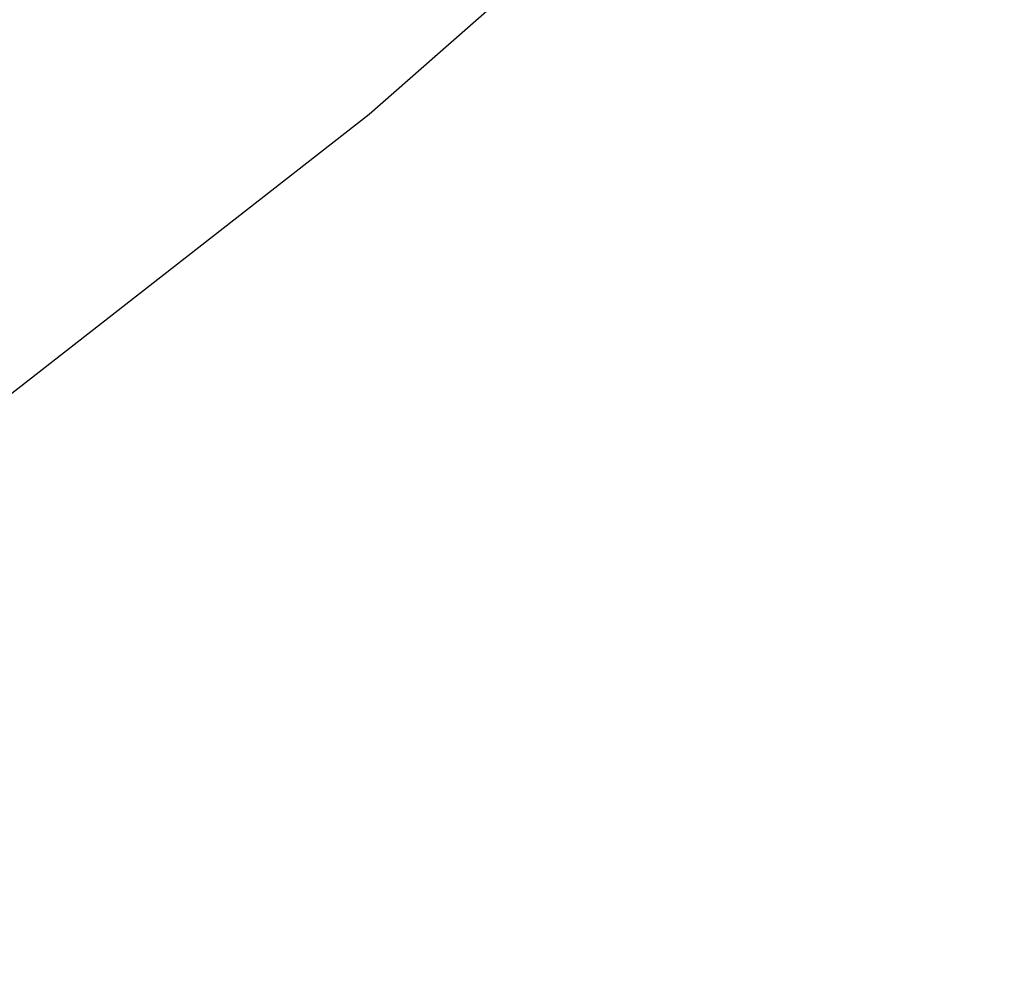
# Paper-space layout '_Trimétrica' of a CAD drawing. Header units: millimetres. Extents: x -779 to 439, y -976 to 228.
# Tile 118 of 186: x -220 to -209, y -675 to -664. Entities that reach past the tile are written whole.
import ezdxf

# ---------------------------------------------------------------- set-up
doc = ezdxf.new("R2010")
doc.units = ezdxf.units.MM

psp = doc.layouts.new('_Trimétrica')

# ---------------------------------------------------------------- linework, layer by layer
at = {"color": 7, "linetype": 'Continuous', "lineweight": 25, "flags": 128}
psp.add_lwpolyline([(-320.919, -688.372), (-313.891, -689.471), (-306.907, -690.257), (-299.981, -690.73), (-293.126, -690.887), (-286.355, -690.73), (-279.683, -690.257), (-273.121, -689.471), (-266.683, -688.372), (-260.381, -686.963), (-254.228, -685.246), (-248.235, -683.225), (-242.415, -680.904), (-236.779, -678.288), (-231.337, -675.381), (-226.102, -672.189), (-221.081, -668.718), (-216.287, -664.976), (-211.727, -660.969), (-207.411, -656.706), (-203.348, -652.194), (-203.206, -652.026)], dxfattribs=at)
at = {"color": 7, "linetype": 'Continuous', "lineweight": 25}
for points, knots in [([(-467.829, -369.743), (-467.151, -369.244), (-464.849, -367.551), (-460.711, -364.919), (-455.432, -361.848), (-449.96, -359.046), (-444.32, -356.499), (-438.518, -354.216), (-432.562, -352.198), (-426.462, -350.449), (-420.228, -348.97), (-413.868, -347.763), (-407.392, -346.831), (-400.809, -346.172), (-394.13, -345.79), (-387.363, -345.683), (-380.518, -345.853), (-373.607, -346.298), (-366.637, -347.019), (-359.621, -348.014), (-352.568, -349.282), (-345.489, -350.821), (-338.394, -352.63), (-331.293, -354.706), (-324.199, -357.046), (-317.121, -359.646), (-310.07, -362.504), (-303.057, -365.614), (-296.092, -368.973), (-289.187, -372.576), (-282.351, -376.416), (-275.597, -380.49), (-268.933, -384.79), (-262.37, -389.31), (-255.918, -394.043), (-249.587, -398.982), (-243.388, -404.12), (-237.329, -409.449), (-231.42, -414.961), (-225.669, -420.647), (-220.087, -426.498), (-214.681, -432.506), (-209.459, -438.661), (-204.431, -444.954), (-199.602, -451.375), (-194.981, -457.914), (-190.575, -464.561), (-186.389, -471.306), (-182.431, -478.138), (-178.707, -485.047), (-175.221, -492.021), (-171.979, -499.051), (-168.986, -506.125), (-166.245, -513.233), (-163.761, -520.363), (-161.538, -527.505), (-159.577, -534.648), (-157.883, -541.78), (-156.456, -548.891), (-155.3, -555.971), (-154.414, -563.009), (-153.801, -569.994), (-153.46, -576.916), (-153.392, -583.765), (-153.597, -590.531), (-154.075, -597.204), (-154.824, -603.774), (-155.844, -610.233), (-157.132, -616.572), (-158.688, -622.78), (-160.51, -628.849), (-162.594, -634.772), (-164.94, -640.538), (-167.543, -646.14), (-170.399, -651.571), (-173.515, -656.815), (-176.568, -661.469), (-178.689, -664.279), (-179.598, -665.483)], [0, 0, 0, 0, 0.005644, 0.01917, 0.032683, 0.04618, 0.059659, 0.073117, 0.086555, 0.099972, 0.113369, 0.126746, 0.140104, 0.153445, 0.16677, 0.180082, 0.193381, 0.20667, 0.219949, 0.233221, 0.246486, 0.259746, 0.273002, 0.286255, 0.299505, 0.312753, 0.326001, 0.339247, 0.352493, 0.365739, 0.378985, 0.392231, 0.405478, 0.418725, 0.431972, 0.44522, 0.458468, 0.471716, 0.484965, 0.498213, 0.511461, 0.524709, 0.537957, 0.551204, 0.56445, 0.577695, 0.59094, 0.604184, 0.617426, 0.630668, 0.643908, 0.657148, 0.670387, 0.683626, 0.696865, 0.710103, 0.723342, 0.736583, 0.749825, 0.76307, 0.776318, 0.789571, 0.80283, 0.816095, 0.82937, 0.842655, 0.855951, 0.869261, 0.882587, 0.895929, 0.90929, 0.92267, 0.936072, 0.949495, 0.96294, 0.976405, 0.989891, 1, 1, 1, 1]), ([(-492.495, -575.348), (-491.865, -576.578), (-490.053, -580.115), (-486.872, -585.899), (-482.88, -592.664), (-478.656, -599.328), (-474.209, -605.883), (-469.545, -612.317), (-464.672, -618.622), (-459.598, -624.786), (-454.331, -630.802), (-448.878, -636.659), (-443.249, -642.348), (-437.451, -647.861), (-431.494, -653.189), (-425.388, -658.324), (-419.14, -663.257), (-412.762, -667.982), (-406.263, -672.49), (-399.652, -676.774), (-392.94, -680.828), (-386.137, -684.644), (-379.254, -688.218), (-372.302, -691.543), (-365.29, -694.613), (-358.231, -697.424), (-351.134, -699.97), (-344.011, -702.248), (-336.874, -704.254), (-329.733, -705.983), (-322.6, -707.434), (-315.486, -708.603), (-308.403, -709.488), (-301.361, -710.087), (-294.374, -710.4), (-287.451, -710.425), (-280.604, -710.163), (-273.845, -709.614), (-267.185, -708.779), (-260.634, -707.659), (-254.204, -706.257), (-247.905, -704.575), (-241.747, -702.616), (-235.739, -700.384), (-229.893, -697.883), (-224.216, -695.118), (-218.722, -692.088), (-213.639, -688.977), (-210.484, -686.755), (-209.024, -685.726)], [0, 0, 0, 0, 0.011524, 0.033139, 0.054754, 0.076368, 0.097982, 0.119595, 0.141208, 0.162821, 0.184434, 0.206047, 0.22766, 0.249274, 0.270889, 0.292505, 0.314122, 0.33574, 0.35736, 0.378981, 0.400604, 0.422228, 0.443854, 0.465481, 0.48711, 0.508738, 0.530366, 0.551993, 0.573617, 0.595238, 0.616854, 0.638464, 0.660065, 0.681656, 0.703234, 0.724797, 0.746343, 0.76787, 0.789374, 0.810854, 0.832308, 0.853734, 0.875131, 0.896498, 0.917835, 0.939143, 0.960423, 0.981678, 1, 1, 1, 1])]:
    psp.add_open_spline(points, degree=3, knots=knots, dxfattribs=at)

doc.saveas('drawing.dxf')
